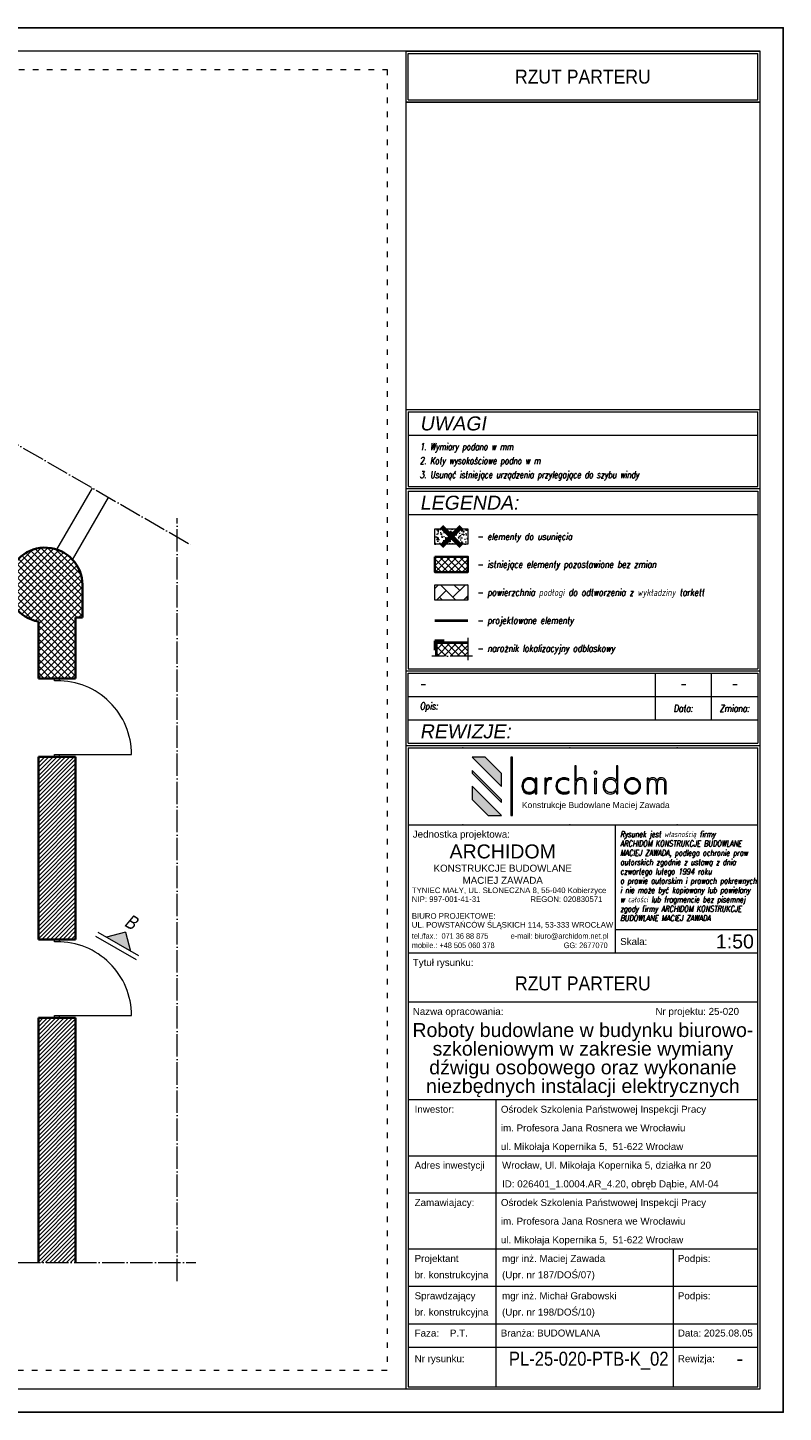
# Model space of a CAD drawing. Header units: millimetres. Extents: x 558 to 24471, y -5755 to 7551.
# Tile 36 of 36: x 23661 to 24471, y 6066 to 7551. Entities that reach past the tile are written whole.
import ezdxf
from ezdxf.enums import TextEntityAlignment as Align

# ---------------------------------------------------------------- set-up
doc = ezdxf.new("R2010")
doc.units = ezdxf.units.MM
doc.linetypes.add('ACAD_ISO03W100', pattern=[30, 12, -18])
doc.linetypes.add('ACAD_ISO04W100', pattern=[30, 24, -3, 0, -3])
for name, color, linetype, lineweight in [('K_Grube', 4, 'Continuous', 35), ('K_Grube_projektowane', 10, 'Continuous', 40), ('K_Kreskowanie', 8, 'Continuous', 5), ('K_Naroznik', 160, 'Continuous', 40), ('K_Opis_zmienny', 2, 'Continuous', 13), ('K_Osie', 1, 'ACAD_ISO04W100', 5), ('K_Ramka', 7, 'Continuous', 18), ('K_Stolarka', 3, 'Continuous', 15), ('K_Widokowe', 6, 'Continuous', 13), ('K_Wyburzenia', 8, 'Continuous', 5)]:
    doc.layers.add(name, color=color, linetype=linetype, lineweight=lineweight)
doc.styles.add('Logo1', font='arial.ttf', dxfattribs={"height": 13})
doc.styles.get("Standard").update_dxf_attribs({"font": 'arial.ttf'})
doc.styles.add('Tytuł 20', font='arial.ttf', dxfattribs={"width": 0.8, "oblique": 10, "height": 6})
doc.styles.add('Tytuł 50', font='arial.ttf', dxfattribs={"width": 0.8, "oblique": 10, "height": 15})
doc.styles.add('Zwykły 100', font='romans.shx', dxfattribs={"width": 0.8, "oblique": 10, "height": 15})
doc.styles.add('Zwykły 20', font='romans.shx', dxfattribs={"width": 0.8, "oblique": 10, "height": 3})

# ---------------------------------------------------------------- blocks, each defined once
blk = doc.blocks.new('Logo_archidom_2018_black')
at = {"lineweight": 0}
h = blk.add_hatch(color=256, dxfattribs=at)
h.dxf.hatch_style = 2
h.paths.add_polyline_path([(-181.7, 145), (-210, 145), (-147, 82), (-147, 110.3)])
h = blk.add_hatch(color=256, dxfattribs=at)
h.dxf.hatch_style = 2
h.paths.add_polyline_path([(-123, 145), (-127, 145), (-127, 20), (-123, 20)])
h = blk.add_hatch(color=256, dxfattribs=at)
h.dxf.hatch_style = 2
edge = h.paths.add_edge_path()
edge.add_spline(control_points=[(34.9, 66.8), (34.9, 66.8), (31.7, 66.8), (31.7, 66.8), (31.7, 66.8), (31.7, 87.6), (31.7, 87.6), (31.7, 91.2), (31, 93.8), (29.7, 95.5), (28.5, 97.1), (26.4, 97.9), (23.5, 97.9), (20.1, 97.9), (17.5, 96.7), (16, 94.3), (14.4, 91.9), (13.6, 88.1), (13.6, 82.9), (13.6, 82.9), (13.6, 66.8), (13.6, 66.8), (13.6, 66.8), (10.3, 66.8), (10.3, 66.8), (10.3, 66.8), (10.3, 126.5), (10.3, 126.5), (10.3, 126.5), (13.6, 126.5), (13.6, 126.5), (13.6, 126.5), (13.6, 94.6), (13.6, 94.6), (14.7, 97), (16, 98.7), (17.7, 99.6), (19.3, 100.5), (21.5, 101), (24.4, 101), (27.6, 101), (30.2, 99.9), (32.1, 97.8), (34, 95.6), (34.9, 92.7), (34.9, 88.9), (34.9, 88.9), (34.9, 66.8), (34.9, 66.8)], knot_values=[0, 0, 0, 0, 1, 1, 1, 2, 2, 2, 3, 3, 3, 4, 4, 4, 5, 5, 5, 6, 6, 6, 7, 7, 7, 8, 8, 8, 9, 9, 9, 10, 10, 10, 11, 11, 11, 12, 12, 12, 13, 13, 13, 14, 14, 14, 15, 15, 15, 16, 16, 16, 16], degree=3, periodic=0)
h = blk.add_hatch(color=256, dxfattribs=at)
h.dxf.hatch_style = 2
edge = h.paths.add_edge_path()
edge.add_spline(control_points=[(103, 66.8), (103, 66.8), (99.8, 66.8), (99.8, 66.8), (99.8, 66.8), (99.8, 73.2), (99.8, 73.2), (98.3, 70.7), (96.5, 68.9), (94.4, 67.8), (92.3, 66.7), (89.8, 66.1), (86.9, 66.1), (82.3, 66.1), (78.5, 67.7), (75.6, 70.8), (72.7, 73.9), (71.2, 78), (71.2, 83.2), (71.2, 88.5), (72.6, 92.8), (75.5, 96), (78.4, 99.3), (82.1, 101), (86.7, 101), (90.2, 101), (92.9, 100.4), (94.8, 99.3), (96.7, 98.2), (98.4, 96.4), (99.8, 93.9), (99.8, 93.9), (99.8, 126.5), (99.8, 126.5), (99.8, 126.5), (103, 126.5), (103, 126.5), (103, 126.5), (103, 66.8), (103, 66.8)], knot_values=[0, 0, 0, 0, 1, 1, 1, 2, 2, 2, 3, 3, 3, 4, 4, 4, 5, 5, 5, 6, 6, 6, 7, 7, 7, 8, 8, 8, 9, 9, 9, 10, 10, 10, 11, 11, 11, 12, 12, 12, 13, 13, 13, 13], degree=3, periodic=0)
edge = h.paths.add_edge_path()
edge.add_spline(control_points=[(99.8, 83.6), (99.8, 88), (98.6, 91.5), (96.3, 94.1), (93.9, 96.6), (90.8, 97.9), (86.9, 97.9), (83.2, 97.9), (80.2, 96.6), (77.9, 93.9), (75.6, 91.2), (74.5, 87.6), (74.5, 83.2), (74.5, 78.9), (75.6, 75.5), (78, 72.9), (80.3, 70.4), (83.4, 69.1), (87.3, 69.1), (91.1, 69.1), (94.2, 70.4), (96.4, 73.1), (98.7, 75.7), (99.8, 79.2), (99.8, 83.6)], knot_values=[0, 0, 0, 0, 1, 1, 1, 2, 2, 2, 3, 3, 3, 4, 4, 4, 5, 5, 5, 6, 6, 6, 7, 7, 7, 8, 8, 8, 8], degree=3, periodic=0)
h = blk.add_hatch(color=256, dxfattribs=at)
h.dxf.hatch_style = 2
h.paths.add_polyline_path([(-210, 116.8), (-210, 111.2), (-147, 48.2), (-147, 53.8)])
h = blk.add_hatch(color=256, dxfattribs=at)
h.dxf.hatch_style = 2
edge = h.paths.add_edge_path()
edge.add_spline(control_points=[(-71.2, 66.8), (-71.2, 66.8), (-74.4, 66.8), (-74.4, 66.8), (-74.4, 66.8), (-74.4, 73.2), (-74.4, 73.2), (-75.9, 70.7), (-77.7, 68.9), (-79.8, 67.8), (-81.9, 66.7), (-84.4, 66.1), (-87.3, 66.1), (-92, 66.1), (-95.7, 67.7), (-98.7, 70.8), (-101.6, 73.9), (-103, 78), (-103, 83.2), (-103, 88.5), (-101.6, 92.8), (-98.7, 96), (-95.8, 99.3), (-92.1, 101), (-87.5, 101), (-84.2, 101), (-81.6, 100.4), (-79.6, 99.3), (-77.6, 98.2), (-75.8, 96.4), (-74.4, 93.9), (-74.4, 93.9), (-74.4, 100.2), (-74.4, 100.2), (-74.4, 100.2), (-71.2, 100.2), (-71.2, 100.2), (-71.2, 100.2), (-71.2, 66.8), (-71.2, 66.8)], knot_values=[0, 0, 0, 0, 1, 1, 1, 2, 2, 2, 3, 3, 3, 4, 4, 4, 5, 5, 5, 6, 6, 6, 7, 7, 7, 8, 8, 8, 9, 9, 9, 10, 10, 10, 11, 11, 11, 12, 12, 12, 13, 13, 13, 13], degree=3, periodic=0)
edge = h.paths.add_edge_path()
edge.add_spline(control_points=[(-74.4, 83.6), (-74.4, 88), (-75.6, 91.5), (-77.9, 94.1), (-80.3, 96.6), (-83.4, 97.9), (-87.3, 97.9), (-91, 97.9), (-94, 96.6), (-96.3, 93.9), (-98.6, 91.2), (-99.8, 87.6), (-99.8, 83.2), (-99.8, 78.9), (-98.6, 75.5), (-96.3, 72.9), (-93.9, 70.4), (-90.8, 69.1), (-86.9, 69.1), (-83.1, 69.1), (-80.1, 70.4), (-77.8, 73.1), (-75.6, 75.7), (-74.4, 79.2), (-74.4, 83.6)], knot_values=[0, 0, 0, 0, 1, 1, 1, 2, 2, 2, 3, 3, 3, 4, 4, 4, 5, 5, 5, 6, 6, 6, 7, 7, 7, 8, 8, 8, 8], degree=3, periodic=0)
h = blk.add_hatch(color=256, dxfattribs=at)
h.dxf.hatch_style = 2
edge = h.paths.add_edge_path()
edge.add_spline(control_points=[(-39, 100.2), (-39, 100.2), (-40.1, 97.2), (-40.1, 97.2), (-40.5, 97.4), (-40.9, 97.6), (-41.4, 97.7), (-41.9, 97.9), (-42.4, 97.9), (-42.9, 97.9), (-45.6, 97.9), (-47.5, 96.6), (-48.8, 93.8), (-50.1, 91.1), (-50.7, 86.9), (-50.7, 81.3), (-50.7, 81.3), (-50.7, 66.8), (-50.7, 66.8), (-50.7, 66.8), (-53.9, 66.8), (-53.9, 66.8), (-53.9, 66.8), (-53.9, 100.2), (-53.9, 100.2), (-53.9, 100.2), (-50.7, 100.2), (-50.7, 100.2), (-50.7, 100.2), (-50.7, 94.9), (-50.7, 94.9), (-49.9, 97), (-48.9, 98.6), (-47.5, 99.5), (-46.2, 100.5), (-44.4, 101), (-42.2, 101), (-41.6, 101), (-41, 100.9), (-40.5, 100.8), (-39.9, 100.6), (-39.5, 100.5), (-39, 100.2)], knot_values=[0, 0, 0, 0, 1, 1, 1, 2, 2, 2, 3, 3, 3, 4, 4, 4, 5, 5, 5, 6, 6, 6, 7, 7, 7, 8, 8, 8, 9, 9, 9, 10, 10, 10, 11, 11, 11, 12, 12, 12, 13, 13, 13, 14, 14, 14, 14], degree=3, periodic=0)
h = blk.add_hatch(color=256, dxfattribs=at)
h.dxf.hatch_style = 2
edge = h.paths.add_edge_path()
edge.add_spline(control_points=[(-1.7, 68.5), (-3.3, 67.7), (-5.1, 67.1), (-7, 66.7), (-8.8, 66.3), (-10.9, 66.1), (-13, 66.1), (-18, 66.1), (-22.1, 67.7), (-25.3, 70.9), (-28.5, 74.1), (-30.1, 78.3), (-30.1, 83.3), (-30.1, 88.6), (-28.4, 92.8), (-25.1, 96.1), (-21.8, 99.3), (-17.4, 101), (-12.1, 101), (-10.3, 101), (-8.6, 100.8), (-7, 100.4), (-5.4, 99.9), (-3.8, 99.3), (-2.3, 98.5), (-2.3, 98.5), (-2.3, 95.2), (-2.3, 95.2), (-3.8, 96.1), (-5.4, 96.8), (-7.1, 97.2), (-8.7, 97.7), (-10.4, 97.9), (-12.1, 97.9), (-16.7, 97.9), (-20.3, 96.6), (-22.9, 93.9), (-25.5, 91.2), (-26.8, 87.6), (-26.8, 83), (-26.8, 79), (-25.5, 75.6), (-22.7, 73), (-20, 70.4), (-16.5, 69.1), (-12.1, 69.1), (-10.1, 69.1), (-8.3, 69.4), (-6.6, 69.8), (-4.8, 70.3), (-3.2, 71), (-1.7, 71.9), (-1.7, 71.9), (-1.7, 68.5), (-1.7, 68.5)], knot_values=[0, 0, 0, 0, 1, 1, 1, 2, 2, 2, 3, 3, 3, 4, 4, 4, 5, 5, 5, 6, 6, 6, 7, 7, 7, 8, 8, 8, 9, 9, 9, 10, 10, 10, 11, 11, 11, 12, 12, 12, 13, 13, 13, 14, 14, 14, 15, 15, 15, 16, 16, 16, 17, 17, 17, 18, 18, 18, 18], degree=3, periodic=0)
h = blk.add_hatch(color=256, dxfattribs=at)
h.dxf.hatch_style = 2
edge = h.paths.add_edge_path()
edge.add_spline(control_points=[(57.7, 112.4), (57.7, 111.6), (57.5, 110.9), (56.9, 110.3), (56.3, 109.8), (55.6, 109.5), (54.8, 109.5), (54, 109.5), (53.4, 109.8), (52.8, 110.3), (52.2, 110.9), (51.9, 111.6), (51.9, 112.4), (51.9, 113.2), (52.2, 113.9), (52.8, 114.4), (53.4, 115), (54, 115.3), (54.8, 115.3), (55.6, 115.3), (56.3, 115), (56.9, 114.4), (57.5, 113.9), (57.7, 113.2), (57.7, 112.4)], knot_values=[0, 0, 0, 0, 1, 1, 1, 2, 2, 2, 3, 3, 3, 4, 4, 4, 5, 5, 5, 6, 6, 6, 7, 7, 7, 8, 8, 8, 8], degree=3, periodic=0)
h.paths.add_polyline_path([(56.5, 66.8), (53.3, 66.8), (53.3, 100.2), (56.5, 100.2)])
h = blk.add_hatch(color=256, dxfattribs=at)
h.dxf.hatch_style = 2
edge = h.paths.add_edge_path()
edge.add_spline(control_points=[(151.6, 83.7), (151.6, 78.8), (149.9, 74.6), (146.5, 71.2), (143.1, 67.8), (139, 66.1), (134.2, 66.1), (129.4, 66.1), (125.4, 67.8), (122, 71.2), (118.6, 74.6), (117, 78.8), (117, 83.7), (117, 88.5), (118.6, 92.6), (122, 96), (125.3, 99.3), (129.4, 101), (134.2, 101), (139.1, 101), (143.2, 99.3), (146.6, 96), (149.9, 92.6), (151.6, 88.5), (151.6, 83.7)], knot_values=[0, 0, 0, 0, 1, 1, 1, 2, 2, 2, 3, 3, 3, 4, 4, 4, 5, 5, 5, 6, 6, 6, 7, 7, 7, 8, 8, 8, 8], degree=3, periodic=0)
edge = h.paths.add_edge_path()
edge.add_spline(control_points=[(148.3, 83.6), (148.3, 87.6), (147, 91), (144.3, 93.8), (141.6, 96.6), (138.3, 97.9), (134.3, 97.9), (130.4, 97.9), (127, 96.6), (124.3, 93.8), (121.6, 91.1), (120.2, 87.7), (120.2, 83.6), (120.2, 79.5), (121.6, 76.1), (124.3, 73.3), (127.1, 70.5), (130.4, 69.1), (134.3, 69.1), (138.2, 69.1), (141.5, 70.5), (144.3, 73.3), (147, 76.1), (148.3, 79.5), (148.3, 83.6)], knot_values=[0, 0, 0, 0, 1, 1, 1, 2, 2, 2, 3, 3, 3, 4, 4, 4, 5, 5, 5, 6, 6, 6, 7, 7, 7, 8, 8, 8, 8], degree=3, periodic=0)
h = blk.add_hatch(color=256, dxfattribs=at)
h.dxf.hatch_style = 2
edge = h.paths.add_edge_path()
edge.add_spline(control_points=[(206.4, 66.8), (206.4, 66.8), (203.1, 66.8), (203.1, 66.8), (203.1, 66.8), (203.1, 87.6), (203.1, 87.6), (203.1, 91.1), (202.6, 93.7), (201.4, 95.4), (200.3, 97.1), (198.5, 97.9), (196, 97.9), (193, 97.9), (190.9, 97), (189.7, 95.1), (188.5, 93.2), (187.9, 89.4), (187.9, 83.6), (187.9, 83.6), (187.9, 66.8), (187.9, 66.8), (187.9, 66.8), (184.7, 66.8), (184.7, 66.8), (184.7, 66.8), (184.7, 87.6), (184.7, 87.6), (184.7, 91.2), (184.1, 93.9), (183, 95.5), (182, 97.1), (180.1, 97.9), (177.6, 97.9), (174.4, 97.9), (172.2, 96.8), (170.8, 94.4), (169.4, 92.1), (168.8, 88.2), (168.8, 82.9), (168.8, 82.9), (168.8, 66.8), (168.8, 66.8), (168.8, 66.8), (165.5, 66.8), (165.5, 66.8), (165.5, 66.8), (165.5, 100.2), (165.5, 100.2), (165.5, 100.2), (168.8, 100.2), (168.8, 100.2), (168.8, 100.2), (168.8, 95.2), (168.8, 95.2), (169.5, 97.1), (170.7, 98.5), (172.2, 99.5), (173.8, 100.5), (175.8, 101), (178.2, 101), (180.2, 101), (182, 100.5), (183.6, 99.4), (185.2, 98.4), (186.3, 96.9), (187, 95), (187.8, 97), (189, 98.5), (190.5, 99.5), (192.1, 100.5), (194.1, 101), (196.6, 101), (199.5, 101), (201.9, 99.9), (203.7, 97.7), (205.5, 95.5), (206.4, 92.6), (206.4, 88.9), (206.4, 88.9), (206.4, 66.8), (206.4, 66.8)], knot_values=[0, 0, 0, 0, 1, 1, 1, 2, 2, 2, 3, 3, 3, 4, 4, 4, 5, 5, 5, 6, 6, 6, 7, 7, 7, 8, 8, 8, 9, 9, 9, 10, 10, 10, 11, 11, 11, 12, 12, 12, 13, 13, 13, 14, 14, 14, 15, 15, 15, 16, 16, 16, 17, 17, 17, 18, 18, 18, 19, 19, 19, 20, 20, 20, 21, 21, 21, 22, 22, 22, 23, 23, 23, 24, 24, 24, 25, 25, 25, 26, 26, 26, 27, 27, 27, 27], degree=3, periodic=0)
h = blk.add_hatch(color=256, dxfattribs=at)
h.dxf.hatch_style = 2
h.paths.add_polyline_path([(-210, 83), (-210, 54.7), (-175.3, 20), (-147, 20)])
for p, q in [((-181.7, 145), (-210, 145)), ((-147, 82), (-210, 145)), ((-147, 110.3), (-181.7, 145)), ((-210, 116.8), (-210, 111.2)), ((-147, 53.8), (-210, 116.8)), ((-147, 48.2), (-210, 111.2)), ((-147, 82), (-147, 110.3)), ((-210, 83), (-210, 54.7)), ((-147, 20), (-210, 83)), ((-175.3, 20), (-210, 54.7)), ((-147, 48.2), (-147, 53.8)), ((-175.3, 20), (-147, 20))]:
    blk.add_line(p, q, dxfattribs=at)
for points in [[(-123, 20), (-123, 145), (-127, 145), (-127, 20), (-123, 20)], [(56.5, 66.8), (53.3, 66.8), (53.3, 100.2), (56.5, 100.2), (56.5, 66.8)]]:
    blk.add_lwpolyline(points, dxfattribs=at)
for points, knots in [([(34.9, 66.8), (34.9, 66.8), (31.7, 66.8), (31.7, 66.8), (31.7, 66.8), (31.7, 87.6), (31.7, 87.6), (31.7, 91.2), (31, 93.8), (29.7, 95.5), (28.5, 97.1), (26.4, 97.9), (23.5, 97.9), (20.1, 97.9), (17.5, 96.7), (16, 94.3), (14.4, 91.9), (13.6, 88.1), (13.6, 82.9), (13.6, 82.9), (13.6, 66.8), (13.6, 66.8), (13.6, 66.8), (10.3, 66.8), (10.3, 66.8), (10.3, 66.8), (10.3, 126.5), (10.3, 126.5), (10.3, 126.5), (13.6, 126.5), (13.6, 126.5), (13.6, 126.5), (13.6, 94.6), (13.6, 94.6), (14.7, 97), (16, 98.7), (17.7, 99.6), (19.3, 100.5), (21.5, 101), (24.4, 101), (27.6, 101), (30.2, 99.9), (32.1, 97.8), (34, 95.6), (34.9, 92.7), (34.9, 88.9), (34.9, 88.9), (34.9, 66.8), (34.9, 66.8)], [0, 0, 0, 0, 1, 1, 1, 2, 2, 2, 3, 3, 3, 4, 4, 4, 5, 5, 5, 6, 6, 6, 7, 7, 7, 8, 8, 8, 9, 9, 9, 10, 10, 10, 11, 11, 11, 12, 12, 12, 13, 13, 13, 14, 14, 14, 15, 15, 15, 16, 16, 16, 16]), ([(103, 66.8), (103, 66.8), (99.8, 66.8), (99.8, 66.8), (99.8, 66.8), (99.8, 73.2), (99.8, 73.2), (98.3, 70.7), (96.5, 68.9), (94.4, 67.8), (92.3, 66.7), (89.8, 66.1), (86.9, 66.1), (82.3, 66.1), (78.5, 67.7), (75.6, 70.8), (72.7, 73.9), (71.2, 78), (71.2, 83.2), (71.2, 88.5), (72.6, 92.8), (75.5, 96), (78.4, 99.3), (82.1, 101), (86.7, 101), (90.2, 101), (92.9, 100.4), (94.8, 99.3), (96.7, 98.2), (98.4, 96.4), (99.8, 93.9), (99.8, 93.9), (99.8, 126.5), (99.8, 126.5), (99.8, 126.5), (103, 126.5), (103, 126.5), (103, 126.5), (103, 66.8), (103, 66.8)], [0, 0, 0, 0, 1, 1, 1, 2, 2, 2, 3, 3, 3, 4, 4, 4, 5, 5, 5, 6, 6, 6, 7, 7, 7, 8, 8, 8, 9, 9, 9, 10, 10, 10, 11, 11, 11, 12, 12, 12, 13, 13, 13, 13]), ([(-71.2, 66.8), (-71.2, 66.8), (-74.4, 66.8), (-74.4, 66.8), (-74.4, 66.8), (-74.4, 73.2), (-74.4, 73.2), (-75.9, 70.7), (-77.7, 68.9), (-79.8, 67.8), (-81.9, 66.7), (-84.4, 66.1), (-87.3, 66.1), (-92, 66.1), (-95.7, 67.7), (-98.7, 70.8), (-101.6, 73.9), (-103, 78), (-103, 83.2), (-103, 88.5), (-101.6, 92.8), (-98.7, 96), (-95.8, 99.3), (-92.1, 101), (-87.5, 101), (-84.2, 101), (-81.6, 100.4), (-79.6, 99.3), (-77.6, 98.2), (-75.8, 96.4), (-74.4, 93.9), (-74.4, 93.9), (-74.4, 100.2), (-74.4, 100.2), (-74.4, 100.2), (-71.2, 100.2), (-71.2, 100.2), (-71.2, 100.2), (-71.2, 66.8), (-71.2, 66.8)], [0, 0, 0, 0, 1, 1, 1, 2, 2, 2, 3, 3, 3, 4, 4, 4, 5, 5, 5, 6, 6, 6, 7, 7, 7, 8, 8, 8, 9, 9, 9, 10, 10, 10, 11, 11, 11, 12, 12, 12, 13, 13, 13, 13]), ([(-74.4, 83.6), (-74.4, 88), (-75.6, 91.5), (-77.9, 94.1), (-80.3, 96.6), (-83.4, 97.9), (-87.3, 97.9), (-91, 97.9), (-94, 96.6), (-96.3, 93.9), (-98.6, 91.2), (-99.8, 87.6), (-99.8, 83.2), (-99.8, 78.9), (-98.6, 75.5), (-96.3, 72.9), (-93.9, 70.4), (-90.8, 69.1), (-86.9, 69.1), (-83.1, 69.1), (-80.1, 70.4), (-77.8, 73.1), (-75.6, 75.7), (-74.4, 79.2), (-74.4, 83.6)], [0, 0, 0, 0, 1, 1, 1, 2, 2, 2, 3, 3, 3, 4, 4, 4, 5, 5, 5, 6, 6, 6, 7, 7, 7, 8, 8, 8, 8]), ([(-39, 100.2), (-39, 100.2), (-40.1, 97.2), (-40.1, 97.2), (-40.5, 97.4), (-40.9, 97.6), (-41.4, 97.7), (-41.9, 97.9), (-42.4, 97.9), (-42.9, 97.9), (-45.6, 97.9), (-47.5, 96.6), (-48.8, 93.8), (-50.1, 91.1), (-50.7, 86.9), (-50.7, 81.3), (-50.7, 81.3), (-50.7, 66.8), (-50.7, 66.8), (-50.7, 66.8), (-53.9, 66.8), (-53.9, 66.8), (-53.9, 66.8), (-53.9, 100.2), (-53.9, 100.2), (-53.9, 100.2), (-50.7, 100.2), (-50.7, 100.2), (-50.7, 100.2), (-50.7, 94.9), (-50.7, 94.9), (-49.9, 97), (-48.9, 98.6), (-47.5, 99.5), (-46.2, 100.5), (-44.4, 101), (-42.2, 101), (-41.6, 101), (-41, 100.9), (-40.5, 100.8), (-39.9, 100.6), (-39.5, 100.5), (-39, 100.2)], [0, 0, 0, 0, 1, 1, 1, 2, 2, 2, 3, 3, 3, 4, 4, 4, 5, 5, 5, 6, 6, 6, 7, 7, 7, 8, 8, 8, 9, 9, 9, 10, 10, 10, 11, 11, 11, 12, 12, 12, 13, 13, 13, 14, 14, 14, 14]), ([(-1.7, 68.5), (-3.3, 67.7), (-5.1, 67.1), (-7, 66.7), (-8.8, 66.3), (-10.9, 66.1), (-13, 66.1), (-18, 66.1), (-22.1, 67.7), (-25.3, 70.9), (-28.5, 74.1), (-30.1, 78.3), (-30.1, 83.3), (-30.1, 88.6), (-28.4, 92.8), (-25.1, 96.1), (-21.8, 99.3), (-17.4, 101), (-12.1, 101), (-10.3, 101), (-8.6, 100.8), (-7, 100.4), (-5.4, 99.9), (-3.8, 99.3), (-2.3, 98.5), (-2.3, 98.5), (-2.3, 95.2), (-2.3, 95.2), (-3.8, 96.1), (-5.4, 96.8), (-7.1, 97.2), (-8.7, 97.7), (-10.4, 97.9), (-12.1, 97.9), (-16.7, 97.9), (-20.3, 96.6), (-22.9, 93.9), (-25.5, 91.2), (-26.8, 87.6), (-26.8, 83), (-26.8, 79), (-25.5, 75.6), (-22.7, 73), (-20, 70.4), (-16.5, 69.1), (-12.1, 69.1), (-10.1, 69.1), (-8.3, 69.4), (-6.6, 69.8), (-4.8, 70.3), (-3.2, 71), (-1.7, 71.9), (-1.7, 71.9), (-1.7, 68.5), (-1.7, 68.5)], [0, 0, 0, 0, 1, 1, 1, 2, 2, 2, 3, 3, 3, 4, 4, 4, 5, 5, 5, 6, 6, 6, 7, 7, 7, 8, 8, 8, 9, 9, 9, 10, 10, 10, 11, 11, 11, 12, 12, 12, 13, 13, 13, 14, 14, 14, 15, 15, 15, 16, 16, 16, 17, 17, 17, 18, 18, 18, 18]), ([(57.7, 112.4), (57.7, 111.6), (57.5, 110.9), (56.9, 110.3), (56.3, 109.8), (55.6, 109.5), (54.8, 109.5), (54, 109.5), (53.4, 109.8), (52.8, 110.3), (52.2, 110.9), (51.9, 111.6), (51.9, 112.4), (51.9, 113.2), (52.2, 113.9), (52.8, 114.4), (53.4, 115), (54, 115.3), (54.8, 115.3), (55.6, 115.3), (56.3, 115), (56.9, 114.4), (57.5, 113.9), (57.7, 113.2), (57.7, 112.4)], [0, 0, 0, 0, 1, 1, 1, 2, 2, 2, 3, 3, 3, 4, 4, 4, 5, 5, 5, 6, 6, 6, 7, 7, 7, 8, 8, 8, 8]), ([(99.8, 83.6), (99.8, 88), (98.6, 91.5), (96.3, 94.1), (93.9, 96.6), (90.8, 97.9), (86.9, 97.9), (83.2, 97.9), (80.2, 96.6), (77.9, 93.9), (75.6, 91.2), (74.5, 87.6), (74.5, 83.2), (74.5, 78.9), (75.6, 75.5), (78, 72.9), (80.3, 70.4), (83.4, 69.1), (87.3, 69.1), (91.1, 69.1), (94.2, 70.4), (96.4, 73.1), (98.7, 75.7), (99.8, 79.2), (99.8, 83.6)], [0, 0, 0, 0, 1, 1, 1, 2, 2, 2, 3, 3, 3, 4, 4, 4, 5, 5, 5, 6, 6, 6, 7, 7, 7, 8, 8, 8, 8]), ([(151.6, 83.7), (151.6, 78.8), (149.9, 74.6), (146.5, 71.2), (143.1, 67.8), (139, 66.1), (134.2, 66.1), (129.4, 66.1), (125.4, 67.8), (122, 71.2), (118.6, 74.6), (117, 78.8), (117, 83.7), (117, 88.5), (118.6, 92.6), (122, 96), (125.3, 99.3), (129.4, 101), (134.2, 101), (139.1, 101), (143.2, 99.3), (146.6, 96), (149.9, 92.6), (151.6, 88.5), (151.6, 83.7)], [0, 0, 0, 0, 1, 1, 1, 2, 2, 2, 3, 3, 3, 4, 4, 4, 5, 5, 5, 6, 6, 6, 7, 7, 7, 8, 8, 8, 8]), ([(148.3, 83.6), (148.3, 87.6), (147, 91), (144.3, 93.8), (141.6, 96.6), (138.3, 97.9), (134.3, 97.9), (130.4, 97.9), (127, 96.6), (124.3, 93.8), (121.6, 91.1), (120.2, 87.7), (120.2, 83.6), (120.2, 79.5), (121.6, 76.1), (124.3, 73.3), (127.1, 70.5), (130.4, 69.1), (134.3, 69.1), (138.2, 69.1), (141.5, 70.5), (144.3, 73.3), (147, 76.1), (148.3, 79.5), (148.3, 83.6)], [0, 0, 0, 0, 1, 1, 1, 2, 2, 2, 3, 3, 3, 4, 4, 4, 5, 5, 5, 6, 6, 6, 7, 7, 7, 8, 8, 8, 8]), ([(206.4, 66.8), (206.4, 66.8), (203.1, 66.8), (203.1, 66.8), (203.1, 66.8), (203.1, 87.6), (203.1, 87.6), (203.1, 91.1), (202.6, 93.7), (201.4, 95.4), (200.3, 97.1), (198.5, 97.9), (196, 97.9), (193, 97.9), (190.9, 97), (189.7, 95.1), (188.5, 93.2), (187.9, 89.4), (187.9, 83.6), (187.9, 83.6), (187.9, 66.8), (187.9, 66.8), (187.9, 66.8), (184.7, 66.8), (184.7, 66.8), (184.7, 66.8), (184.7, 87.6), (184.7, 87.6), (184.7, 91.2), (184.1, 93.9), (183, 95.5), (182, 97.1), (180.1, 97.9), (177.6, 97.9), (174.4, 97.9), (172.2, 96.8), (170.8, 94.4), (169.4, 92.1), (168.8, 88.2), (168.8, 82.9), (168.8, 82.9), (168.8, 66.8), (168.8, 66.8), (168.8, 66.8), (165.5, 66.8), (165.5, 66.8), (165.5, 66.8), (165.5, 100.2), (165.5, 100.2), (165.5, 100.2), (168.8, 100.2), (168.8, 100.2), (168.8, 100.2), (168.8, 95.2), (168.8, 95.2), (169.5, 97.1), (170.7, 98.5), (172.2, 99.5), (173.8, 100.5), (175.8, 101), (178.2, 101), (180.2, 101), (182, 100.5), (183.6, 99.4), (185.2, 98.4), (186.3, 96.9), (187, 95), (187.8, 97), (189, 98.5), (190.5, 99.5), (192.1, 100.5), (194.1, 101), (196.6, 101), (199.5, 101), (201.9, 99.9), (203.7, 97.7), (205.5, 95.5), (206.4, 92.6), (206.4, 88.9), (206.4, 88.9), (206.4, 66.8), (206.4, 66.8)], [0, 0, 0, 0, 1, 1, 1, 2, 2, 2, 3, 3, 3, 4, 4, 4, 5, 5, 5, 6, 6, 6, 7, 7, 7, 8, 8, 8, 9, 9, 9, 10, 10, 10, 11, 11, 11, 12, 12, 12, 13, 13, 13, 14, 14, 14, 15, 15, 15, 16, 16, 16, 17, 17, 17, 18, 18, 18, 19, 19, 19, 20, 20, 20, 21, 21, 21, 22, 22, 22, 23, 23, 23, 24, 24, 24, 25, 25, 25, 26, 26, 26, 27, 27, 27, 27])]:
    blk.add_open_spline(points, degree=3, knots=knots, dxfattribs=at)
at = {"lineweight": 0, "ltscale": 5}
for p in [(-230, 165), (0, 165), (230, 165), (-230, 0), (0, 0), (230, 0)]:
    blk.add_point(p, dxfattribs=at)
at = {"lineweight": 0, "style": 'Logo1'}
blk.add_text('Konstrukcje Budowlane Maciej Zawada', height=13, dxfattribs=at).set_placement((-103, 42.5), align=Align.MIDDLE_LEFT)

msp = doc.modelspace()

# ---------------------------------------------------------------- hatches: boundary and pattern name
at = {"layer": 'K_Kreskowanie', "ltscale": 5}
h = msp.add_hatch(dxfattribs=at)
h.set_pattern_fill('ANSI37', color=256, scale=1.6)
h.set_pattern_definition([(45, (2962.861, -2454.189), (-3.5921024, 3.5921024), []), (135, (2962.861, -2454.189), (-3.5921024, -3.5921024), [])])
h.paths.add_polyline_path([(23712.04, 6853.058), (23712.04, 6918.363), (23719.284, 6918.363), (23719.284, 6953.363, 2.13427446), (23672.04, 6914.058), (23672.04, 6853.058), (23712.04, 6853.058)], is_closed=False)
h = msp.add_hatch(dxfattribs=at)
h.set_pattern_fill('ANSI37', color=256, scale=1.6)
h.set_pattern_definition([(45, (12843.4987, -7541.7186), (-3.5921024, 3.5921024), []), (135, (12843.4987, -7541.7186), (-3.5921024, -3.5921024), [])])
h.paths.add_polyline_path([(24132.765, 6983.53), (24097.265, 6983.53), (24097.265, 6967.03), (24132.765, 6967.03)])
h = msp.add_hatch(dxfattribs=at)
h.set_pattern_fill('ANSI37', color=256, scale=1.6)
h.set_pattern_definition([(45, (12843.4987, -7633.7186), (-3.5921024, 3.5921024), []), (135, (12843.4987, -7633.7186), (-3.5921024, -3.5921024), [])])
h.paths.add_polyline_path([(24132.765, 6891.53), (24099.265, 6891.53), (24099.265, 6877.03), (24132.765, 6877.03)])
h = msp.add_hatch(dxfattribs=at)
h.set_pattern_fill('ANSI31', color=256)
h.paths.add_polyline_path([(23712.04, 6573.058), (23712.04, 6769.058), (23672.04, 6769.058), (23672.04, 6573.058), (23712.04, 6573.058)], is_closed=False)
h = msp.add_hatch(dxfattribs=at)
h.set_pattern_fill('ANSI31', color=256)
h.paths.add_polyline_path([(23712.04, 6226.627), (23712.04, 6489.058), (23672.04, 6489.058), (23672.04, 6226.627), (23712.04, 6226.627)], is_closed=False)
at = {"layer": 'K_Opis_zmienny'}
msp.add_hatch(color=256, dxfattribs=at).paths.add_polyline_path([(23765.511, 6581.093), (23771.002, 6560.603), (23745.021, 6575.603)])
at = {"layer": 'K_Widokowe', "transparency": 33554687}
h = msp.add_hatch(dxfattribs=at)
h.set_pattern_fill('AR-HBONE', color=10, scale=0.1)
h.set_pattern_definition([(45, (7047.138, 11207.577), (3e-15, 14.36841), [30.48, -10.16]), (135, (7054.322, 11214.762), (3e-15, 14.36841), [30.48, -10.16])])
h.paths.add_polyline_path([(24132.765, 6953.53), (24097.265, 6953.53), (24097.265, 6937.03), (24132.765, 6937.03)])
at = {"layer": 'K_Wyburzenia'}
h = msp.add_hatch(dxfattribs=at)
h.set_pattern_fill('AR-CONC', color=256, scale=0.05)
h.set_pattern_definition([(50, (20942.899, 9763.0955), (9.109233, -0.796954), [0.9525, -10.4775]), (355, (20942.899, 9763.0955), (-1.762171, 9.552842), [0.762, -8.38203]), (100.45144, (20943.658, 9763.029), (7.347062, 8.755888), [0.8095, -8.904512]), (46.1842, (20942.899, 9765.635), (13.553952, -2.102116), [1.42875, -15.71625]), (96.63556, (20944.029, 9765.46), (11.870207, 12.371306), [1.21425, -13.35678]), (351.18415, (20942.899, 9765.635), (11.870207, 12.371306), [1.143, -12.572987]), (21, (20944.169, 9765.0005), (7.58072, -5.11326), [0.9525, -10.4775]), (326, (20944.169, 9765.0005), (3.090101, 9.209398), [0.762, -8.382]), (71.45145, (20944.801, 9764.574), (10.670821, 4.096138), [0.8095, -8.904497]), (37.5, (20942.899, 9763.0955), (0.1544302, 4.227752), [0, -8.2804, 0, -8.509, 0, -8.41375]), (7.5, (20942.899, 9763.0955), (3.340983, 5.0090287), [0, -4.8514, 0, -8.0899, 0, -3.20675]), (327.5, (20940.067, 9763.0955), (6.7795298, -0.2864372), [0, -3.175, 0, -9.906, 0, -13.1445]), (317.5, (20938.797, 9763.0955), (7.406459, 1.2713246), [0, -4.1275, 0, -6.5786, 0, -9.3345])])
h.paths.add_polyline_path([(24132.765, 7013.53), (24097.265, 7013.53), (24097.265, 6997.03), (24132.765, 6997.03)])

# ---------------------------------------------------------------- linework, layer by layer
at = {"layer": 'Defpoints'}
msp.add_lwpolyline([(22371.174, 6065.976), (24471.174, 6065.976), (24471.174, 7550.976), (22371.174, 7550.976)], close=True, dxfattribs=at)
at = {"layer": 'K_Grube', "ltscale": 5}
for p, q in [((23719.284, 6953.363), (23719.284, 6918.363)), ((23672.04, 6914.058), (23672.04, 6853.058)), ((23712.04, 6918.363), (23712.04, 6853.058)), ((23719.284, 6918.363), (23712.04, 6918.363)), ((23672.04, 6853.058), (23712.04, 6853.058)), ((23672.04, 6769.058), (23672.04, 6573.058)), ((23672.04, 6769.058), (23712.04, 6769.058)), ((23712.04, 6769.058), (23712.04, 6573.058)), ((23672.04, 6573.058), (23712.04, 6573.058)), ((23672.04, 6489.058), (23672.04, 6226.627)), ((23672.04, 6489.058), (23712.04, 6489.058)), ((23712.04, 6489.058), (23712.04, 6226.627))]:
    msp.add_line(p, q, dxfattribs=at)
at = {"layer": 'K_Grube'}
msp.add_lwpolyline([(24097.265, 6983.53), (24132.765, 6983.53), (24132.765, 6967.03), (24097.265, 6967.03)], close=True, dxfattribs=at)
at = {"layer": 'K_Grube', "ltscale": 5}
msp.add_arc((23679.294, 6953.385), 39.99, 359.969332, 259.548834, dxfattribs=at)
at = {"layer": 'K_Grube_projektowane'}
for p, q in [((24097.265, 6915.28), (24132.765, 6915.28)), ((24099.265, 6891.53), (24132.765, 6891.53)), ((24099.265, 6877.03), (24099.265, 6891.53))]:
    msp.add_line(p, q, dxfattribs=at)
at = {"layer": 'K_Naroznik'}
for p, q in [((24107.265, 6893.53), (24097.265, 6893.53)), ((24097.265, 6893.53), (24097.265, 6883.53))]:
    msp.add_line(p, q, dxfattribs=at)
at = {"layer": 'K_Opis_zmienny'}
for p, q in [((23779.662, 6555.603), (23736.361, 6580.603)), ((23765.511, 6581.093), (23745.021, 6575.603)), ((23765.511, 6581.093), (23771.002, 6560.603)), ((23777.162, 6551.273), (23733.861, 6576.273))]:
    msp.add_line(p, q, dxfattribs=at)
at = {"layer": 'K_Opis_zmienny', "linetype": 'ACAD_ISO03W100', "ltscale": 0.5}
msp.add_lwpolyline([(22496.174, 7505.976), (24046.174, 7505.976), (24046.174, 6110.976), (22496.174, 6110.976), (22496.174, 7505.976)], dxfattribs=at)
at = {"layer": 'K_Osie'}
for p, q in [((23134.552, 7401.141), (23838.119, 6994.937)), ((23820.798, 6206.627), (23820.798, 7024.937)), ((24132.765, 6896.53), (24132.765, 6872.03)), ((24137.765, 6877.03), (24094.265, 6877.03)), ((23258.87, 6226.627), (23840.798, 6226.627))]:
    msp.add_line(p, q, dxfattribs=at)
at = {"layer": 'K_Ramka'}
for p, q in [((24066.174, 7525.976), (24066.174, 6090.976)), ((24066.174, 7525.976), (24446.174, 7525.976)), ((24066.174, 7525.976), (24066.174, 6090.976)), ((24068.674, 7523.476), (24443.674, 7523.476)), ((24068.674, 7473.476), (24068.674, 7523.476)), ((24443.674, 7473.476), (24443.674, 7523.476)), ((24066.174, 7470.976), (24446.174, 7470.976)), ((24446.174, 7470.976), (24066.174, 7470.976)), ((24068.674, 7473.476), (24443.674, 7473.476)), ((24066.174, 7141.53), (24446.174, 7141.53)), ((24066.174, 7141.53), (24446.174, 7141.53)), ((24068.674, 7139.03), (24068.674, 7059.03)), ((24068.674, 7139.03), (24443.674, 7139.03)), ((24443.674, 7059.03), (24443.674, 7139.03)), ((24068.674, 7114.03), (24443.674, 7114.03)), ((24446.174, 7056.53), (24066.174, 7056.53)), ((24068.674, 7059.03), (24443.674, 7059.03)), ((24068.674, 7054.03), (24068.674, 6863.53)), ((24068.674, 7054.03), (24443.674, 7054.03)), ((24443.674, 7054.03), (24443.674, 6863.53)), ((24068.674, 7029.03), (24443.674, 7029.03)), ((24066.174, 6861.03), (24446.174, 6861.03)), ((24066.174, 6861.03), (24446.174, 6861.03)), ((24068.674, 6863.53), (24443.674, 6863.53)), ((24068.674, 6858.53), (24443.674, 6858.53)), ((24068.674, 6783.53), (24068.674, 6858.53)), ((24333.674, 6858.53), (24333.674, 6808.53)), ((24393.674, 6858.53), (24393.674, 6808.53)), ((24443.674, 6858.53), (24443.674, 6783.53)), ((24068.674, 6833.53), (24443.674, 6833.53)), ((24068.674, 6808.53), (24443.674, 6808.53)), ((24066.174, 6781.03), (24446.174, 6781.03)), ((24066.174, 6781.03), (24446.174, 6781.03)), ((24068.674, 6783.53), (24443.674, 6783.53)), ((24068.674, 6783.53), (24443.674, 6783.53)), ((24068.674, 6778.53), (24443.674, 6778.53)), ((24068.674, 6778.53), (24068.674, 6744.754)), ((24443.674, 6386.219), (24443.674, 6778.53)), ((24068.674, 6696.03), (24443.674, 6696.03)), ((24291.174, 6558.476), (24291.174, 6696.03)), ((24443.674, 6583.476), (24291.174, 6583.476)), ((24291.174, 6558.476), (24068.674, 6558.476)), ((24443.674, 6558.476), (24291.174, 6558.476)), ((24443.674, 6505.976), (24068.674, 6505.976)), ((24443.674, 6400.976), (24068.674, 6400.976)), ((24162.619, 6400.976), (24162.619, 6093.476)), ((24162.619, 6400.976), (24162.619, 6093.476)), ((24069.324, 6340.976), (24443.674, 6340.976)), ((24443.674, 6300.976), (24068.674, 6300.976)), ((24443.674, 6240.976), (24068.674, 6240.976)), ((24353.058, 6240.976), (24353.058, 6135.976)), ((24353.058, 6240.976), (24353.058, 6135.976)), ((24443.674, 6200.976), (24068.674, 6200.976)), ((24443.674, 6200.976), (24068.674, 6200.976)), ((24068.674, 6160.976), (24443.674, 6160.976)), ((24068.674, 6160.976), (24443.674, 6160.976)), ((24068.674, 6160.976), (24443.674, 6160.976)), ((24068.674, 6160.976), (24443.674, 6160.976)), ((24068.674, 6135.976), (24443.674, 6135.976)), ((24068.674, 6135.976), (24443.674, 6135.976)), ((24353.058, 6135.976), (24353.058, 6093.476))]:
    msp.add_line(p, q, dxfattribs=at)
msp.add_lwpolyline([(22396.174, 6090.976), (24446.174, 6090.976), (24446.174, 7525.976), (22396.174, 7525.976)], close=True, dxfattribs=at)
msp.add_lwpolyline([(24068.674, 6744.754), (24068.674, 6093.476), (24443.674, 6093.476), (24443.674, 6386.219)], dxfattribs=at)
msp.add_lwpolyline([(24068.674, 6744.754), (24068.674, 6093.476), (24443.674, 6093.476), (24443.674, 6386.219)], dxfattribs=at)
at = {"layer": 'K_Stolarka'}
for p, q in [((23692.04, 6771.558), (23772.04, 6771.558)), ((23692.04, 6491.558), (23772.04, 6491.558))]:
    msp.add_line(p, q, dxfattribs=at)
for points in [[(23689.54, 6853.058), (23694.54, 6853.058), (23694.54, 6850.558), (23689.54, 6850.558)], [(23689.54, 6771.558), (23694.54, 6771.558), (23694.54, 6769.058), (23689.54, 6769.058)], [(23689.54, 6573.058), (23694.54, 6573.058), (23694.54, 6570.558), (23689.54, 6570.558)], [(23689.54, 6491.558), (23694.54, 6491.558), (23694.54, 6489.058), (23689.54, 6489.058)]]:
    msp.add_lwpolyline(points, close=True, dxfattribs=at)
for centre in [(23692.888, 6771.41), (23692.888, 6491.41)]:
    msp.add_arc(centre, 79.153, 0.107145, 90.613547, dxfattribs=at)
at = {"layer": 'K_Widokowe', "ltscale": 5}
for p, q in [((23692.047, 6991.287), (23730.145, 7057.275)), ((23708.82, 6980.338), (23747.466, 7047.275))]:
    msp.add_line(p, q, dxfattribs=at)
at = {"layer": 'K_Widokowe', "color": 10, "transparency": 33554687}
msp.add_lwpolyline([(24097.265, 6953.53), (24132.765, 6953.53), (24132.765, 6937.03), (24097.265, 6937.03)], close=True, dxfattribs=at)
at = {"layer": 'K_Wyburzenia'}
msp.add_lwpolyline([(24097.265, 7013.53), (24132.765, 7013.53), (24132.765, 6997.03), (24097.265, 6997.03)], close=True, dxfattribs=at)
at = {"layer": 'K_Wyburzenia', "color": 9, "const_width": 5}
for points in [[(24104.409, 7015.886), (24125.622, 6994.673)], [(24125.622, 7015.886), (24104.409, 6994.673)]]:
    msp.add_lwpolyline(points, dxfattribs=at)

# ---------------------------------------------------------------- block references
at = {"layer": 'K_Ramka', "xscale": 0.5, "yscale": 0.5, "zscale": 0.5}
msp.add_blockref('Logo_archidom_2018_black', (24242.273, 6696.03), dxfattribs=at)

# ---------------------------------------------------------------- texts
at = {"layer": 'K_Opis_zmienny', "style": 'Tytuł 50', "oblique": 10, "width": 0.8}
msp.add_text('B', height=15, rotation=330, dxfattribs=at).set_placement((23771.761, 6591.919), align=Align.MIDDLE_CENTER)
at = {"layer": 'K_Ramka', "width": 0.9}
for p in [(24256.174, 7498.476), (24256.174, 6525.976)]:
    msp.add_text('RZUT PARTERU', height=15, dxfattribs=at).set_placement(p, align=Align.MIDDLE_CENTER)
at = {"layer": 'K_Ramka', "style": 'Tytuł 20', "oblique": 10}
for s, p in [('UWAGI', (24081.174, 7126.53)), ('LEGENDA:', (24081.174, 7041.53)), ('REWIZJE:', (24081.174, 6796.285))]:
    msp.add_text(s, height=15, dxfattribs=at).set_placement(p, align=Align.MIDDLE_LEFT)
at = {"layer": 'K_Ramka', "oblique": 10}
for s, height, style, width, p in [('1. Wymiary podano w mm', 7.5, 'Zwykły 20', 0.75, (24081.174, 7101.53)), ('2. Koty wysokościowe podno w m', 7.5, 'Zwykły 20', 0.75, (24081.174, 7086.53)), ('3. Usunąć istniejące urządzenia przylegające do szybu windy', 7.5, 'Zwykły 20', 0.75, (24081.174, 7071.53)), ('- elementy do usunięcia', 7.5, 'Zwykły 100', 0.8, (24142.765, 7005.28)), ('- istniejące elementy pozostawione bez zmian', 7.5, 'Zwykły 100', 0.8, (24142.765, 6975.28)), ('- powierzchnia podłogi do odtworzenia z wykładziny tarkett', 7.5, 'Zwykły 100', 0.8, (24142.765, 6945.28)), ('- projektowane elementy', 7.5, 'Zwykły 100', 0.8, (24142.765, 6915.28)), ('- narożnik lokalizacyjny odblaskowy', 7.5, 'Zwykły 100', 0.8, (24142.765, 6885.28)), ('-', 7.5, 'Zwykły 20', 0.8, (24081.174, 6847.101)), ('Opis:', 7.5, 'Zwykły 20', 0.8, (24081.174, 6823.53)), ('Rysunek jest własnością firmy', 6.25, 'Zwykły 20', 0.7, (24296.174, 6686.03)), ('ARCHIDOM KONSTRUKCJE BUDOWLANE', 6.25, 'Zwykły 20', 0.7, (24296.174, 6676.03)), ('MACIEJ ZAWADA, podlega ochronie praw', 6.25, 'Zwykły 20', 0.7, (24296.174, 6666.03)), ('autorskich zgodnie z ustawą z dnia', 6.25, 'Zwykły 20', 0.7, (24296.174, 6656.03)), ('czwartego lutego 1994 roku', 6.25, 'Zwykły 20', 0.7, (24296.174, 6646.03)), ('o prawie autorskim i prawach pokrewnych', 6.25, 'Zwykły 20', 0.7, (24296.174, 6636.03)), ('i nie może być kopiowany lub powielany', 6.25, 'Zwykły 20', 0.7, (24296.174, 6626.03)), ('w całości lub fragmencie bez pisemnej', 6.25, 'Zwykły 20', 0.7, (24296.174, 6616.03)), ('zgody firmy ARCHIDOM KONSTRUKCJE', 6.25, 'Zwykły 20', 0.7, (24296.174, 6606.03)), ('BUDOWLANE MACIEJ ZAWADA', 6.25, 'Zwykły 20', 0.7, (24296.174, 6596.03))]:
    msp.add_text(s, height=height, dxfattribs=dict(at, style=style, width=width)).set_placement(p, align=Align.MIDDLE_LEFT)
at = {"layer": 'K_Ramka', "style": 'Zwykły 20', "oblique": 10, "width": 0.8}
for s, p in [('-', (24363.674, 6847.101)), ('-', (24418.674, 6847.101)), ('Data:', (24363.674, 6821.03)), ('Zmiana:', (24418.674, 6821.03))]:
    msp.add_text(s, height=7.5, dxfattribs=at).set_placement(p, align=Align.MIDDLE_CENTER)
at = {"layer": 'K_Ramka'}
for s, p in [('Jednostka projektowa:', (24073.674, 6686.03)), ('Skala:', (24296.174, 6570.976)), ('Tytuł rysunku:', (24073.674, 6548.476)), ('Nazwa opracowania:', (24073.674, 6495.976)), ('Inwestor:', (24075.687, 6390.976)), ('Ośrodek Szkolenia Państwowej Inspekcji Pracy', (24168.206, 6390.976)), ('im. Profesora Jana Rosnera we Wrocławiu', (24168.206, 6370.976)), ('ul. Mikołaja Kopernika 5,  51-622 Wrocław', (24168.206, 6350.976)), ('Adres inwestycji', (24075.687, 6330.976)), ('Wrocław, Ul. Mikołaja Kopernika 5, działka nr 20', (24169.463, 6330.976)), ('ID: 026401_1.0004.AR_4.20, obręb Dąbie, AM-04', (24169.463, 6310.976)), ('Zamawiajacy:', (24075.687, 6290.976)), ('Ośrodek Szkolenia Państwowej Inspekcji Pracy', (24168.206, 6290.976)), ('im. Profesora Jana Rosnera we Wrocławiu', (24168.206, 6270.976)), ('ul. Mikołaja Kopernika 5,  51-622 Wrocław', (24168.206, 6250.976)), ('Projektant', (24075.687, 6230.976)), ('Projektant', (24075.687, 6230.976)), ('mgr inż. Maciej Zawada', (24169.463, 6230.976)), ('mgr inż. Maciej Zawada', (24169.463, 6230.976)), ('Podpis:', (24358.058, 6230.976)), ('Podpis:', (24358.058, 6230.976)), ('br. konstrukcyjna', (24075.687, 6213.476)), ('br. konstrukcyjna', (24075.687, 6213.476)), ('(Upr. nr 187/DOŚ/07)', (24169.463, 6213.476)), ('(Upr. nr 187/DOŚ/07)', (24169.463, 6213.476)), ('Sprawdzający', (24075.687, 6190.976)), ('Sprawdzający', (24075.687, 6190.976)), ('mgr inż. Michał Grabowski', (24169.463, 6190.976)), ('mgr inż. Michał Grabowski', (24169.463, 6190.976)), ('Podpis:', (24358.058, 6190.976)), ('Podpis:', (24358.058, 6190.976)), ('br. konstrukcyjna', (24075.687, 6173.476)), ('br. konstrukcyjna', (24075.687, 6173.476)), ('(Upr. nr 198/DOŚ/10)', (24169.463, 6173.476)), ('(Upr. nr 198/DOŚ/10)', (24169.463, 6173.476)), ('Faza:    P.T.', (24075.687, 6150.976)), ('Branża: BUDOWLANA', (24168.054, 6150.976)), ('Branża: BUDOWLANA', (24168.054, 6150.976)), ('Data: 2025.08.05', (24358.058, 6150.976)), ('Nr rysunku:', (24075.687, 6123.476)), ('Rewizja:', (24358.058, 6123.476))]:
    msp.add_text(s, height=7.5, dxfattribs=at).set_placement(p, align=Align.MIDDLE_LEFT)
for s, height, p in [('ARCHIDOM', 15, (24170.174, 6667.53)), ('KONSTRUKCJE BUDOWLANE', 7.5, (24170.174, 6649.53)), ('MACIEJ ZAWADA', 7.5, (24170.174, 6636.53)), ('Roboty budowlane w budynku biurowo-', 15, (24256.174, 6475.976)), ('szkoleniowym w zakresie wymiany', 15, (24256.174, 6455.976)), ('dźwigu osobowego oraz wykonanie', 15, (24256.174, 6435.976)), ('niezbędnych instalacji elektrycznych', 15, (24256.174, 6415.976))]:
    msp.add_text(s, height=height, dxfattribs=at).set_placement(p, align=Align.MIDDLE_CENTER)
for s, p in [('TYNIEC MAŁY, UL. SŁONECZNA 8, 55-040 Kobierzyce', (24072.674, 6621.03)), ('NIP: 997-001-41-31                       REGON: 020830571', (24072.674, 6611.53)), ('UL. POWSTAŃCÓW ŚLĄSKICH 114, 53-333 WROCŁAW ', (24072.674, 6584.03)), ('BIURO PROJEKTOWE:', (24072.674, 6593.53))]:
    msp.add_text(s, height=6, dxfattribs=at).set_placement(p, align=Align.BOTTOM_LEFT)
at = {"layer": 'K_Ramka', "width": 0.9}
for s, p in [('tel./fax.:  071 36 88 875           e-mail: biuro@archidom.net.pl', (24072.674, 6572.03)), ('mobile.: +48 505 060 378                                  GG: 2677070', (24072.674, 6562.03))]:
    msp.add_text(s, height=6, dxfattribs=at).set_placement(p, align=Align.BOTTOM_LEFT)
at = {"layer": 'K_Ramka'}
for s, height, p in [('1:50', 15, (24439.604, 6570.976)), ('Nr projektu: 25-020', 7.5, (24423.674, 6495.976)), ('-', 15, (24428.058, 6123.476))]:
    msp.add_text(s, height=height, dxfattribs=at).set_placement(p, align=Align.MIDDLE_RIGHT)
at = {"layer": 'K_Ramka', "width": 0.85}
msp.add_text('PL-25-020-PTB-K_02', height=15, dxfattribs=at).set_placement((24348.058, 6123.476), align=Align.MIDDLE_RIGHT)

doc.saveas('drawing.dxf')
